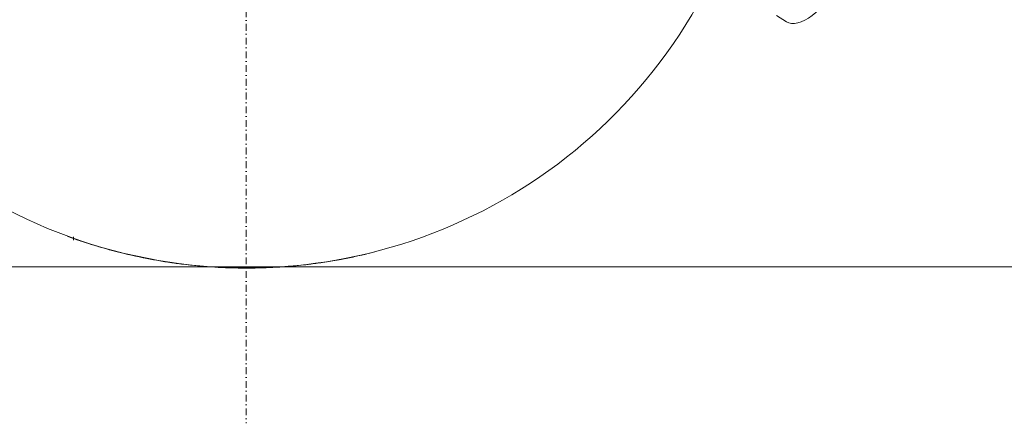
# Model space of a CAD drawing. Header units: millimetres. Extents: x -70269 to 35056, y -51814 to 48966.
# Tile 163 of 220: x -29535 to -28812, y 28425 to 28722. Entities that reach past the tile are written whole.
import ezdxf

# ---------------------------------------------------------------- set-up
doc = ezdxf.new("R2010")
doc.units = ezdxf.units.MM
doc.linetypes.add('DASHDOT', pattern=[1, 0.5, -0.25, 0, -0.25])
doc.layers.add('00 - nowa technologia myjni_Nr_pióra__95', color=7, linetype='Continuous', lineweight=20, true_color=0x7c7c7c)
doc.layers.add('420-K Ściany_Nr_pióra__95', color=7, linetype='Continuous', lineweight=20, true_color=0x7c7c7c)
doc.layers.add('XREF', color=8, linetype='Continuous', lineweight=9)

# ---------------------------------------------------------------- blocks, each defined once
blk = doc.blocks.new('parter 2025.10.15')
at = {"layer": '00 - nowa technologia myjni_Nr_pióra__95', "color": 8, "linetype": 'DASHDOT', "lineweight": 5}
for p, q in [((909.203, 2397.313), (909.203, 2298.253)), ((896.516, 2311.966), (896.504, 2311.724))]:
    blk.add_line(p, q, dxfattribs=at)
at = {"layer": '00 - nowa technologia myjni_Nr_pióra__95', "color": 8, "linetype": 'Continuous', "lineweight": 5}
for p, q in [((948.904, 2327.782), (948.163, 2328.237)), ((896.089, 2312.011), (896.089, 2312)), ((896.26, 2311.938), (896.259, 2311.933)), ((896.76, 2311.761), (896.76, 2311.756)), ((896.76, 2311.756), (896.768, 2311.754)), ((896.768, 2311.759), (896.768, 2311.754)), ((896.768, 2311.754), (896.788, 2311.746)), ((896.789, 2311.752), (896.788, 2311.746)), ((896.788, 2311.746), (896.816, 2311.737)), ((896.816, 2311.742), (896.816, 2311.737)), ((896.816, 2311.737), (896.851, 2311.725)), ((896.851, 2311.73), (896.851, 2311.725)), ((896.851, 2311.725), (896.871, 2311.718)), ((896.872, 2311.723), (896.871, 2311.718)), ((896.871, 2311.718), (896.915, 2311.703)), ((896.915, 2311.708), (896.915, 2311.703)), ((896.915, 2311.703), (896.994, 2311.676)), ((896.994, 2311.682), (896.994, 2311.676)), ((896.994, 2311.676), (897.049, 2311.658)), ((897.05, 2311.663), (897.049, 2311.658)), ((897.049, 2311.658), (897.105, 2311.639)), ((897.105, 2311.644), (897.105, 2311.639)), ((897.105, 2311.639), (897.16, 2311.621)), ((897.16, 2311.626), (897.16, 2311.621)), ((897.16, 2311.621), (897.22, 2311.601)), ((897.22, 2311.606), (897.22, 2311.601)), ((897.22, 2311.601), (897.278, 2311.582)), ((897.278, 2311.587), (897.278, 2311.582)), ((897.278, 2311.582), (897.333, 2311.563)), ((897.334, 2311.568), (897.333, 2311.563)), ((897.333, 2311.563), (897.391, 2311.544)), ((897.391, 2311.55), (897.391, 2311.544)), ((897.391, 2311.544), (897.444, 2311.527)), ((897.445, 2311.532), (897.444, 2311.527)), ((897.444, 2311.527), (897.539, 2311.497)), ((897.539, 2311.502), (897.539, 2311.497)), ((897.539, 2311.497), (897.618, 2311.471)), ((897.618, 2311.477), (897.618, 2311.471)), ((899.133, 2311.027), (899.133, 2311.022)), ((899.381, 2310.96), (899.381, 2310.955)), ((918.001, 2310.703), (918.001, 2310.697)), ((918.661, 2310.876), (918.66, 2310.865)), ((901.619, 2310.435), (901.619, 2310.43)), ((901.906, 2310.378), (901.906, 2310.373)), ((902.84, 2310.208), (902.84, 2310.203)), ((903.347, 2310.126), (903.346, 2310.121)), ((904.283, 2309.992), (904.282, 2309.987)), ((904.45, 2309.971), (904.45, 2309.966)), ((904.843, 2309.923), (904.843, 2309.918)), ((905.706, 2309.834), (905.705, 2309.829)), ((906.61, 2309.761), (906.609, 2309.756)), ((911.834, 2309.764), (911.834, 2309.759)), ((912.463, 2309.813), (912.463, 2309.808)), ((912.463, 2309.813), (912.463, 2309.808)), ((912.5, 2309.811), (912.463, 2309.808)), ((912.5, 2309.816), (912.5, 2309.811)), ((913.559, 2309.923), (913.559, 2309.918)), ((913.935, 2309.968), (913.935, 2309.963)), ((914.927, 2310.106), (914.927, 2310.1)), ((915.57, 2310.209), (915.569, 2310.204)), ((907.025, 2309.735), (907.025, 2309.73)), ((907.068, 2309.733), (907.068, 2309.728)), ((907.068, 2309.728), (907.084, 2309.727)), ((907.084, 2309.732), (907.084, 2309.727)), ((907.084, 2309.727), (907.096, 2309.726)), ((907.096, 2309.731), (907.096, 2309.726)), ((907.096, 2309.726), (907.107, 2309.726)), ((907.108, 2309.731), (907.107, 2309.726)), ((907.107, 2309.726), (907.126, 2309.725)), ((907.126, 2309.73), (907.126, 2309.725)), ((907.126, 2309.725), (907.131, 2309.724)), ((907.131, 2309.729), (907.131, 2309.724)), ((907.131, 2309.724), (907.14, 2309.724)), ((907.14, 2309.729), (907.14, 2309.724)), ((907.14, 2309.724), (907.157, 2309.723)), ((907.157, 2309.728), (907.157, 2309.723)), ((907.157, 2309.723), (907.178, 2309.722)), ((907.178, 2309.727), (907.178, 2309.722)), ((907.178, 2309.722), (907.206, 2309.72)), ((907.206, 2309.725), (907.206, 2309.72)), ((907.206, 2309.72), (907.241, 2309.719)), ((907.241, 2309.724), (907.241, 2309.719)), ((907.241, 2309.719), (907.262, 2309.718)), ((907.262, 2309.723), (907.262, 2309.718)), ((907.262, 2309.718), (907.306, 2309.715)), ((907.307, 2309.72), (907.306, 2309.715)), ((907.386, 2309.711), (907.306, 2309.715)), ((907.386, 2309.716), (907.386, 2309.711)), ((907.442, 2309.709), (907.386, 2309.711)), ((907.443, 2309.714), (907.442, 2309.709)), ((907.499, 2309.706), (907.442, 2309.709)), ((907.499, 2309.711), (907.499, 2309.706)), ((907.555, 2309.704), (907.499, 2309.706)), ((907.555, 2309.709), (907.555, 2309.704)), ((907.616, 2309.701), (907.555, 2309.704)), ((907.616, 2309.706), (907.616, 2309.701)), ((907.674, 2309.699), (907.616, 2309.701)), ((907.675, 2309.704), (907.674, 2309.699)), ((907.731, 2309.697), (907.674, 2309.699)), ((907.731, 2309.702), (907.731, 2309.697)), ((907.789, 2309.694), (907.731, 2309.697)), ((907.789, 2309.699), (907.789, 2309.694)), ((907.843, 2309.692), (907.789, 2309.694)), ((907.843, 2309.697), (907.843, 2309.692)), ((907.939, 2309.689), (907.843, 2309.692)), ((907.94, 2309.694), (907.939, 2309.689)), ((908.019, 2309.687), (907.939, 2309.689)), ((908.019, 2309.691), (908.019, 2309.687)), ((909.556, 2309.675), (909.556, 2309.67)), ((909.697, 2309.676), (909.697, 2309.671)), ((909.86, 2309.674), (909.697, 2309.671)), ((909.86, 2309.679), (909.86, 2309.674)), ((910.488, 2309.695), (910.487, 2309.69)), ((910.688, 2309.702), (910.688, 2309.697)), ((911.633, 2309.751), (911.633, 2309.746))]:
    blk.add_line(p, q, dxfattribs=at)
for radius, start, end in [(38.1, 175.85924, 334.37148), (38.11, 249.87277, 284.369), (38.115, 250.14864, 250.94694), (38.115, 252.30494, 254.68119), (38.115, 254.68119, 255.06657), (38.115, 255.06657, 258.52309), (38.115, 279.61563, 283.34634), (38.115, 280.69509, 282.27042), (38.115, 258.52309, 258.96266), (38.115, 258.96267, 260.3901), (38.115, 260.3901, 261.16181), (38.115, 261.16181, 262.58316), (38.115, 262.58316, 262.83694), (38.115, 262.83694, 266.72458), (38.115, 271.93174, 273.9586), (38.115, 273.9586, 274.90726), (38.115, 274.96312, 277.13233), (38.115, 277.13233, 278.63747), (38.115, 278.63747, 279.61563), (38.115, 266.72459, 266.81368), (38.115, 268.2204, 270.53152), (38.115, 270.53152, 270.74245), (38.115, 270.98809, 271.93174)]:
    blk.add_arc((909.203, 2347.783), radius, start, end, dxfattribs=at)
blk.add_ellipse((950.626, 2330.111), major_axis=(1.791, 2.281), ratio=0.5, start_param=3.199372, end_param=5.246464, dxfattribs=at)
at = {"layer": '420-K Ściany_Nr_pióra__95', "color": 8, "linetype": 'Continuous', "lineweight": 5, "flags": 128}
blk.add_lwpolyline([(1066.745, 2309.766), (655.253, 2309.766)], dxfattribs=at)

msp = doc.modelspace()

# ---------------------------------------------------------------- block references
at = {"layer": 'XREF', "xscale": 10, "yscale": 10, "zscale": 10}
msp.add_blockref('parter 2025.10.15', (-38460.61, 5442.28), dxfattribs=at)

doc.saveas('drawing.dxf')
